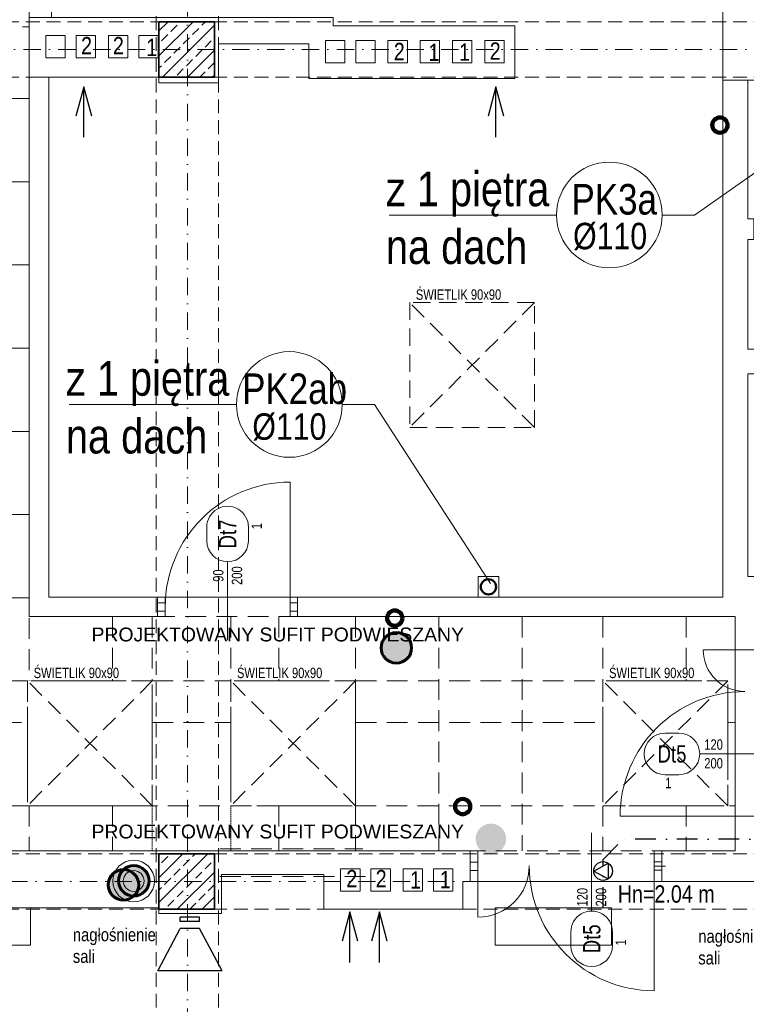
# Model space of a CAD drawing. Header units: millimetres. Extents: x -96593 to 66336, y -23969 to 7139.
# Tile 6 of 256: x -89832 to -89308, y -17644 to -16934. Entities that reach past the tile are written whole.
import ezdxf
from ezdxf.enums import TextEntityAlignment as Align

# ---------------------------------------------------------------- set-up
doc = ezdxf.new("R2010")
doc.units = ezdxf.units.MM
for name, pattern in [('DASHDOT', [1, 0.5, -0.25, 0, -0.25]), ('DASHED', [0.75, 0.5, -0.25]), ('DASHEDX2', [1.5, 1, -0.5])]:
    doc.linetypes.add(name, pattern=pattern)
for name, color, linetype, lineweight in [('!MARIUSZ', 220, 'Continuous', 35), ('BA_drz', 7, 'Continuous', 18), ('BA_KS_ist.', 34, 'Continuous', 50), ('BA_sym', 7, 'Continuous', 18), ('BA_txc', 1, 'Continuous', 18), ('BA_txs', 2, 'Continuous', 18), ('Hp', 1, 'Continuous', 18), ('mm_klima_PROJ', 86, 'Continuous', 35), ('mm_klimatyzacja', 94, 'Continuous', 50), ('MM_KS_OPISY', 7, 'Continuous', 9), ('mm_SKROPLINY', 3, 'DASHDOT', 30), ('mm_WENT_graw', 200, 'Continuous', 15), ('mm_went_opis', 7, 'Continuous', 15), ('PG_KONSTRUKCJA', 5, 'Continuous', 35), ('PG_OSIE', 1, 'DASHDOT', 18), ('PG_PODCIĄGI', 1, 'DASHED', 18), ('PG_PRZERYWANE_ŚREDNIE', 1, 'DASHEDX2', 18), ('PG_SCHODY', 2, 'Continuous', 18), ('PG_SZRAF', 1, 'Continuous', 18), ('PG_WENTYLACJA', 1, 'Continuous', 18), ('PG_WIDOKOWE_CIENKIE', 1, 'Continuous', 18), ('PG_ŚCIANY_DZIAŁOWE', 3, 'Continuous', 18), ('PG_ŚWIETLIKI', 1, 'DASHED', 18), ('WYPOSAŻENIE GARAŻU', 253, 'Continuous', 5)]:
    doc.layers.add(name, color=color, linetype=linetype, lineweight=lineweight)
doc.layers.add('BA_pom', color=6, linetype='Continuous', lineweight=18, plot=False)
doc.layers.add('PG_POMOCNICZNE', color=6, linetype='Continuous', lineweight=18, plot=False)
doc.styles.add('BIKTC', font='bikromsw.shx', dxfattribs={"width": 0.8})
doc.styles.add('BIKTS', font='bikromsw.shx', dxfattribs={"width": 0.85})
doc.styles.get("Standard").update_dxf_attribs({"font": 'arial.ttf'})

# ---------------------------------------------------------------- blocks, each defined once
blk = doc.blocks.new('SUFIT_2_P')
at = {"layer": 'PG_PRZERYWANE_ŚREDNIE', "color": 251, "lineweight": 15, "ltscale": 15, "true_color": 0x636466}
for points in [[(9997.01, 3487.87), (10033.01, 3487.87), (10033.01, 3504.87), (11614.01, 3504.87), (11614.01, 3384.87), (11325.01, 3384.87), (11325.01, 3371.87), (10326.51, 3371.87), (10326.51, 2515.87), (10835.51, 2515.87), (10835.51, 2346.87), (9976.51, 2346.87), (9976.51, 2904.87), (10141.51, 2904.87), (10141.51, 2941.21), (10018.01, 2941.21), (10018.01, 2944.87), (9975.01, 2944.87), (9975.01, 3068.86), (10098.01, 3068.86), (10098.01, 3224.71), (9997.01, 3224.71), (9997.01, 3487.87)], [(10326.51, 3504.87), (10326.51, 2469.48)], [(10141.51, 2941.21), (10326.51, 2941.21)], [(9976.51, 2889.48), (10326.51, 2889.48)], [(9976.51, 2829.48), (10326.51, 2829.48)], [(9976.51, 2769.48), (10326.51, 2769.48)], [(9976.51, 2709.48), (10326.51, 2709.48)], [(9976.51, 2649.48), (10326.51, 2649.48)], [(9976.51, 2589.48), (10326.51, 2589.48)], [(9976.51, 2529.48), (10326.51, 2529.48)], [(10386.51, 2515.87), (10386.51, 2469.48)], [(10415.22, 2515.87), (10415.22, 2469.48)], [(10471.8, 2515.87), (10471.8, 2469.48)], [(10506.51, 2515.87), (10506.51, 2469.48)], [(10561.8, 2515.87), (10561.8, 2346.87)], [(10621.8, 2515.87), (10621.8, 2346.87)], [(10681.8, 2515.87), (10681.8, 2346.87)], [(10740.08, 2515.87), (10740.08, 2469.48)], [(10800.08, 2515.87), (10800.08, 2469.48)], [(9976.51, 2469.48), (10325.22, 2469.48)], [(10415.22, 2469.48), (10471.8, 2469.48)], [(10561.8, 2469.48), (10740.08, 2469.48)], [(10125.87, 2439.48), (10325.22, 2439.48)], [(10415.22, 2439.48), (10471.8, 2439.48)], [(10561.8, 2439.48), (10740.08, 2439.48)], [(9976.51, 2379.48), (10835.51, 2379.48)], [(10326.51, 2379.48), (10326.51, 2346.87)], [(10386.51, 2379.48), (10386.51, 2346.87)], [(10506.51, 2379.48), (10506.51, 2346.87)], [(10740.08, 2379.48), (10740.08, 2346.87)], [(10800.08, 2379.48), (10800.08, 2346.87)]]:
    blk.add_lwpolyline(points, dxfattribs=at)
for points in [[(10415.22, 2469.48), (10325.22, 2469.48), (10325.22, 2379.48), (10415.22, 2379.48)], [(10561.8, 2469.48), (10471.8, 2469.48), (10471.8, 2379.48), (10561.8, 2379.48)], [(10830.08, 2469.48), (10740.08, 2469.48), (10740.08, 2379.48), (10830.08, 2379.48)]]:
    blk.add_lwpolyline(points, close=True, dxfattribs=at)
at = {"layer": 'PG_PRZERYWANE_ŚREDNIE', "color": 251, "true_color": 0x636466}
for points in [[(10830.08, 2439.48), (10835.51, 2439.48)], [(10830.08, 2439.48), (10835.51, 2439.48)], [(10415.22, 2379.48), (10415.22, 2346.87)], [(10471.8, 2379.48), (10471.8, 2346.87)]]:
    blk.add_lwpolyline(points, dxfattribs=at)
blk = doc.blocks.new('A$C243F7E6F')
at = {"layer": 'PG_SZRAF'}
h = blk.add_hatch(dxfattribs=at)
h.set_pattern_fill('ANSI33', color=256, scale=2)
h.set_pattern_definition([(45, (-6891.598, -2675.306), (-8.980256, 8.980256), []), (45, (-6882.618, -2675.306), (-8.980256, 8.980256), [6.35, -3.175])])
h.paths.add_polyline_path([(0, 0), (40, 0), (40, -40), (0, -40)])
at = {"layer": 'PG_KONSTRUKCJA'}
blk.add_lwpolyline([(0, 0), (40, 0), (40, -40), (0, -40), (0, 0)], dxfattribs=at)
blk = doc.blocks.new('dr1h901')
at = {"color": 0}
blk.add_line((-0.5, 0), (-0.5, 1), dxfattribs=at)
blk.add_line((0, 0.3622), (0, -0.2655))
blk.add_arc((-0.5, 0), 1, 0, 90, dxfattribs=at)
blk = doc.blocks.new('A$Cb1a75cff')
at = {"layer": 'PG_ŚWIETLIKI', "ltscale": 25}
for p, q in [((90, 90), (0, 90)), ((0, 90), (0, 0)), ((90, 90), (0, 0)), ((0, 90), (90, 0)), ((90, 0), (90, 90)), ((0, 0), (90, 0))]:
    blk.add_line(p, q, dxfattribs=at)
at = {"layer": 'Hp', "style": 'BIKTC', "width": 0.8}
blk.add_text('ŚWIETLIK 90x90', height=7.5, rotation=90, dxfattribs=at).set_placement((0.2, 35.22), align=Align.BOTTOM_CENTER)
blk = doc.blocks.new('jamb')
blk.add_lwpolyline([(-0.5, -0.5), (-0.5, 0.5), (0.5, 0.5), (0.5, -0.5)], close=True)
blk = doc.blocks.new('symdrz')
blk.add_lwpolyline([(-10, -30, -1), (-10, 30), (10, 30, -1), (10, -30)], format="xyb", close=True)
at = {"style": 'BIKTS', "width": 0.8}
blk.add_attdef('SZERDRZ', text='', height=25, dxfattribs=at).set_placement((77.1, 8.8), align=Align.CENTER)
blk.add_attdef('SYMDRZ', text='', height=25, dxfattribs=at).set_placement((0, 0), align=Align.MIDDLE)
blk.add_attdef('WYSDRZ', text='', height=25, dxfattribs=at).set_placement((77.1, -9.5), align=Align.TOP_CENTER)
blk = doc.blocks.new('A$Cb13e7735')
at = {"layer": 'WYPOSAŻENIE GARAŻU', "color": 1, "lineweight": 30}
for p, q in [((0, 38.53), (46.39, 38.53)), ((0, 38.53), (16.22, 8)), ((46.39, 38.53), (30.17, 8)), ((16.22, 8), (23.19, 8)), ((23.19, 8), (30.17, 8)), ((16.22, 3), (23.19, 3)), ((16.22, 3), (16.22, 0)), ((23.19, 3), (30.17, 3)), ((30.17, 3), (30.17, 0)), ((16.22, 0), (30.17, 0))]:
    blk.add_line(p, q, dxfattribs=at)
blk = doc.blocks.new('A$C3e5ab8de')
at = {"layer": 'PG_WIDOKOWE_CIENKIE', "color": 40, "true_color": 0xf8d731}
blk.add_line((395.08, 15), (395.08, 15.13), dxfattribs=at)
for points in [[(331.79, 624.63), (345.79, 624.63), (345.79, 608.63), (331.79, 608.63)], [(353.67, 624.63), (367.67, 624.63), (367.67, 608.63), (353.67, 608.63)], [(390.92, 624.63), (376.92, 624.63), (376.92, 608.63), (390.92, 608.63)], [(412.79, 624.63), (398.79, 624.63), (398.79, 608.63), (412.79, 608.63)], [(533.29, 621.13), (547.29, 621.13), (547.29, 605.13), (533.29, 605.13)], [(555.17, 621.13), (569.17, 621.13), (569.17, 605.13), (555.17, 605.13)], [(592.42, 621.13), (578.42, 621.13), (578.42, 605.13), (592.42, 605.13)], [(615.67, 621.13), (601.67, 621.13), (601.67, 605.13), (615.67, 605.13)], [(638.92, 621.13), (624.92, 621.13), (624.92, 605.13), (638.92, 605.13)], [(662.17, 621.13), (648.17, 621.13), (648.17, 605.13), (662.17, 605.13)], [(544.29, 23.63), (558.29, 23.63), (558.29, 7.63), (544.29, 7.63)], [(566.17, 23.63), (580.17, 23.63), (580.17, 7.63), (566.17, 7.63)], [(603.42, 23.63), (589.42, 23.63), (589.42, 7.63), (603.42, 7.63)], [(625.29, 23.63), (611.29, 23.63), (611.29, 7.63), (625.29, 7.63)]]:
    blk.add_lwpolyline(points, close=True, dxfattribs=at)
for radius in [15, 7.5]:
    blk.add_circle((395.08, 15), radius, dxfattribs=at)
blk = doc.blocks.new('A$C370B491A')
at = {"layer": 'BA_drz', "color": 252}
for p, q in [((1712.38, 959.76), (1682.38, 959.76)), ((1519.88, 804.01), (1519.88, 767.01))]:
    blk.add_line(p, q, dxfattribs=at)
for centre, radius, start, end in [((1712.38, 959.76), 30, 180, 270), ((1519.88, 804.01), 37, 270, 0)]:
    blk.add_arc(centre, radius, start, end, dxfattribs=at)
at = {"layer": 'mm_went_opis', "color": 252, "lineweight": 30}
for points in [[(1241.37, 1344.68), (1235.67, 1365.94), (1229.98, 1344.68)], [(1235.67, 1329.49), (1235.67, 1365.94)], [(1538.54, 1344.68), (1532.84, 1365.94), (1527.15, 1344.68)], [(1532.84, 1329.49), (1532.84, 1365.94)], [(1433.29, 749.62), (1427.59, 770.87), (1421.9, 749.62)], [(1427.59, 734.42), (1427.59, 770.87)], [(1454.48, 749.62), (1448.78, 770.87), (1443.09, 749.62)], [(1448.78, 734.42), (1448.78, 770.87)]]:
    blk.add_lwpolyline(points, dxfattribs=at)
at = {"layer": 'PG_OSIE', "color": 252, "ltscale": 25}
for points in [[(1310.38, 2784.36), (1310.38, 0)], [(614.88, 1392.76), (2885.46, 1392.76)], [(605.21, 792.76), (2885.46, 792.76)]]:
    blk.add_lwpolyline(points, dxfattribs=at)
at = {"layer": 'PG_PODCIĄGI', "color": 252, "ltscale": 30}
for p, q in [((1333.88, 816.26), (1436.88, 816.26)), ((1333.88, 796.26), (1438.88, 796.26))]:
    blk.add_line(p, q, dxfattribs=at)
at = {"layer": 'PG_PODCIĄGI', "color": 252, "ltscale": 20}
for points in [[(1287.88, 2631.76), (1287.88, 157.76)], [(1332.88, 2631.76), (1332.88, 157.76)], [(833.88, 1412.76), (2687.88, 1412.76)], [(833.88, 1372.76), (2687.88, 1372.76)], [(833.88, 812.76), (2687.88, 812.76)], [(833.88, 772.76), (2687.88, 772.76)]]:
    blk.add_lwpolyline(points, dxfattribs=at)
at = {"layer": 'PG_POMOCNICZNE', "color": 252}
for points in [[(2148.88, 1839.76), (1196.38, 1839.76), (1196.38, 983.76), (1294.38, 983.76), (1294.38, 997.76), (1384.38, 997.76), (1384.38, 983.76), (1705.38, 983.76), (1705.38, 814.76), (1646.88, 814.76), (1646.88, 792.76), (1519.88, 792.76), (1519.88, 814.76), (1074.38, 814.76)], [(1212.38, 1825.76), (1696.38, 1825.76), (1696.38, 997.76), (1210.38, 997.76), (1210.38, 1372.76), (1289.88, 1372.76), (1289.88, 1368.76), (1332.88, 1368.76), (1332.88, 1396.76), (1397.88, 1396.76), (1397.88, 1371.76), (1546.38, 1371.76), (1546.38, 1409.76), (1415.38, 1409.76), (1415.38, 1415.76), (1212.38, 1415.76), (1212.38, 1825.76)], [(2252.38, 815.76), (1719.38, 815.76), (1719.38, 839.76), (1705.38, 839.76), (1705.38, 959.76), (1719.38, 959.76), (1719.38, 982.76), (1874.38, 982.76), (1874.38, 1160.76), (2061.38, 1160.76), (2061.38, 1377.76)], [(1092.38, 773.76), (1289.88, 773.76), (1289.88, 769.76), (1334.88, 769.76), (1334.88, 797.76), (1408.88, 797.76), (1408.88, 772.76), (1508.88, 772.76), (1508.88, 792.76), (1738.88, 792.76), (1738.88, 765.76), (1807.88, 765.76), (1807.88, 792.76), (1966.88, 792.76), (1966.88, 766.76), (2084.88, 766.76), (2084.88, 792.76), (2164.88, 792.76), (2164.88, 767.76), (2188.38, 767.76), (2188.38, 188.76)]]:
    blk.add_lwpolyline(points, dxfattribs=at)
at = {"layer": 'PG_SCHODY', "color": 252}
blk.add_line((1646.88, 803.76), (1655.02, 803.76), dxfattribs=at)
at = {"layer": 'PG_ŚCIANY_DZIAŁOWE', "color": 252}
for points in [[(1696.38, 1421.76), (2061.38, 1421.76), (2061.38, 1378.76), (1827.38, 1378.76), (1827.38, 1370.76), (1696.38, 1370.76), (1696.38, 1421.76)], [(1289.88, 1372.76), (1289.88, 1368.76), (1332.88, 1368.76), (1332.88, 1396.76), (1397.88, 1396.76), (1397.88, 1371.76), (1546.38, 1371.76), (1546.38, 1409.76), (1415.38, 1409.76), (1415.38, 1415.76), (1196.38, 1415.76), (1196.38, 1372.76), (1289.88, 1372.76)], [(1210.38, 1372.76), (1210.38, 997.76), (1288.88, 997.76), (1288.88, 983.76), (1196.38, 983.76), (1196.38, 1372.76), (1210.38, 1372.76)], [(1389.88, 983.76), (1705.38, 983.76), (1705.38, 959.76), (1719.38, 959.76), (1719.38, 982.76), (1742.38, 982.76), (1742.38, 998.76), (1733.38, 998.76), (1733.38, 1012.76), (1714.38, 1012.76), (1714.38, 1158.76), (1748.38, 1158.76), (1748.38, 1176.76), (1714.38, 1176.76), (1714.38, 1255.76), (1718.88, 1255.76), (1718.88, 1270.76), (1714.38, 1270.76), (1714.38, 1370.76), (1696.38, 1370.76), (1696.38, 997.76), (1389.88, 997.76), (1389.88, 983.76)], [(1652.38, 814.76), (1652.38, 792.76), (1738.88, 792.76), (1738.88, 765.76), (1807.88, 765.76), (1807.88, 792.76), (1966.88, 792.76), (1966.88, 766.76), (2084.88, 766.76), (2084.88, 792.76), (2164.88, 792.76), (2164.88, 767.76), (2207.38, 767.76), (2207.38, 772.76), (2236.38, 772.76), (2236.38, 801.76), (2246.88, 801.76), (2246.88, 815.76), (1719.38, 815.76), (1719.38, 839.76), (1705.38, 839.76), (1705.38, 814.76), (1652.38, 814.76)], [(1519.88, 814.76), (1079.88, 814.76), (1079.88, 798.76), (1092.38, 798.76), (1092.38, 773.76), (1289.88, 773.76), (1289.88, 769.76), (1334.88, 769.76), (1334.88, 797.76), (1408.88, 797.76), (1408.88, 772.76), (1508.88, 772.76), (1508.88, 792.76), (1514.38, 792.76), (1514.38, 814.76)]]:
    blk.add_lwpolyline(points, dxfattribs=at)
at = {"layer": 'BA_drz', "color": 252}
for name, p, xscale, yscale, zscale in [('dr1h901', (1339.38, 990.76), -90, 89.99999999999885, -90), ('jamb', (1291.63, 990.76), -5.5, 5.999999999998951, 5.5), ('jamb', (1387.13, 990.76), -5.5, 5.999999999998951, 5.5), ('jamb', (1517.13, 803.76), -5.5, 5.999999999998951, 5.5), ('jamb', (1649.63, 804.01), -5.5, 5.999999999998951, 5.5)]:
    blk.add_blockref(name, p, dxfattribs=dict(at, xscale=xscale, yscale=yscale, zscale=zscale))
at = {"layer": 'BA_drz', "color": 252, "extrusion": (0, 0, -1), "xscale": -90, "yscale": 89.99999999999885, "zscale": 90}
for p, rotation in [((-1712.38, 884.76), 270), ((-1601.88, 804.01), 180)]:
    blk.add_blockref('dr1h901', p, dxfattribs=dict(at, rotation=rotation))
at = {"layer": 'BA_sym', "color": 252}
ref = blk.add_blockref('symdrz', (1339.38, 1043.35), dxfattribs=dict(at, xscale=0.5000000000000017, yscale=0.5000000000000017, zscale=0.5000000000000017, rotation=90.00000472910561))
ref.add_attrib('Symdrz', 'Dt7', dxfattribs={"height": 12.5, "rotation": 90, "style": 'BIKTS', "width": 0.8}).set_placement((1339.38, 1043.35), align=Align.MIDDLE_CENTER)
ref.add_attrib('Szerdrz', '90', dxfattribs={"layer": 'BA_txc', "height": 7.5, "rotation": 90, "style": 'BIKTS', "width": 0.8}).set_placement((1332.63, 1013.35), align=Align.MIDDLE_CENTER)
ref.add_attrib('Wysdrz', '200', dxfattribs={"layer": 'BA_txc', "height": 7.5, "rotation": 90, "style": 'BIKTS', "width": 0.8}).set_placement((1346.13, 1013.35), align=Align.MIDDLE_CENTER)
ref.add_attrib('Sztuk', '1', (1364.13, 1046.78), dxfattribs={"layer": 'BA_pom', "height": 7.5, "rotation": 90, "style": 'BIKTS', "width": 0.8})
ref = blk.add_blockref('symdrz', (1659.79, 884.76), dxfattribs=dict(at, xscale=-0.5000000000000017, yscale=0.5000000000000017, zscale=0.5000000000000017, rotation=359.9999952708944))
ref.add_attrib('Symdrz', 'Dt5', dxfattribs={"height": 12.5, "rotation": 360, "style": 'BIKTS', "width": 0.8}).set_placement((1659.79, 884.76), align=Align.MIDDLE_CENTER)
ref.add_attrib('Szerdrz', '120', dxfattribs={"layer": 'BA_txc', "height": 7.5, "rotation": 360, "style": 'BIKTS', "width": 0.8}).set_placement((1689.79, 891.51), align=Align.MIDDLE_CENTER)
ref.add_attrib('Wysdrz', '200', dxfattribs={"layer": 'BA_txc', "height": 7.5, "rotation": 360, "style": 'BIKTS', "width": 0.8}).set_placement((1689.79, 878.01), align=Align.MIDDLE_CENTER)
ref.add_attrib('Sztuk', '1', (1654.93, 860.01), dxfattribs={"layer": 'BA_pom', "height": 7.5, "rotation": 360, "style": 'BIKTS', "width": 0.8})
ref = blk.add_blockref('symdrz', (1601.88, 751.41), dxfattribs=dict(at, xscale=-0.5000000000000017, yscale=0.5000000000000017, zscale=0.5000000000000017, rotation=89.99999527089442))
ref.add_attrib('Symdrz', 'Dt5', dxfattribs={"height": 12.5, "rotation": 90, "style": 'BIKTS', "width": 0.8}).set_placement((1601.88, 751.41), align=Align.MIDDLE_CENTER)
ref.add_attrib('Szerdrz', '120', dxfattribs={"layer": 'BA_txc', "height": 7.5, "rotation": 90, "style": 'BIKTS', "width": 0.8}).set_placement((1595.13, 781.41), align=Align.MIDDLE_CENTER)
ref.add_attrib('Wysdrz', '200', dxfattribs={"layer": 'BA_txc', "height": 7.5, "rotation": 90, "style": 'BIKTS', "width": 0.8}).set_placement((1608.63, 781.41), align=Align.MIDDLE_CENTER)
ref.add_attrib('Sztuk', '1', (1626.63, 746.55), dxfattribs={"layer": 'BA_pom', "height": 7.5, "rotation": 90, "style": 'BIKTS', "width": 0.8})
at = {"layer": 'PG_KONSTRUKCJA', "color": 252}
for p in [(1289.88, 1412.76), (1289.88, 812.76)]:
    blk.add_blockref('A$C243F7E6F', p, dxfattribs=at)
at = {"layer": 'PG_PRZERYWANE_ŚREDNIE', "color": 252}
blk.add_blockref('SUFIT_2_P', (-9130.13, -1532.11), dxfattribs=at)
at = {"layer": 'PG_WENTYLACJA', "color": 252}
blk.add_blockref('A$C3e5ab8de', (876.56, 778.13), dxfattribs=at)
at = {"layer": 'PG_WIDOKOWE_CIENKIE', "color": 252, "lineweight": 30, "rotation": 180}
blk.add_blockref('A$Cb13e7735', (1335.38, 766.91), dxfattribs=at)
at = {"layer": 'PG_ŚWIETLIKI', "color": 252, "rotation": 270}
for p in [(1470.67, 1210.24), (1195.09, 937.37), (1341.67, 937.37), (1609.95, 937.37)]:
    blk.add_blockref('A$Cb1a75cff', p, dxfattribs=at)
at = {"layer": '!MARIUSZ', "color": 252, "char_height": 10, "attachment_point": 1}
for insert in [(1241.28, 975.87), (1241.28, 833.78)]:
    blk.add_mtext_dynamic_manual_height_columns('PROJEKTOWANY SUFIT PODWIESZANY', width=650.6795, gutter_width=50, heights=[0], dxfattribs=dict(at, insert=insert))
at = {"layer": 'BA_txs', "color": 252, "style": 'BIKTS', "width": 0.85}
blk.add_text('Hn=2.04 m', height=12.5, dxfattribs=at).set_placement((1620.68, 777.47))
at = {"layer": 'BA_txs', "color": 252, "char_height": 9.375, "width": 793.7526, "attachment_point": 1, "style": 'BIKTS'}
for insert in [(1227.79, 759.05), (1678.76, 757.94)]:
    blk.add_mtext('nagłośnienie\\Psali', dxfattribs=dict(at, insert=insert))
at = {"layer": 'mm_went_opis', "color": 252, "lineweight": 30, "style": 'BIKTS', "width": 0.85}
for s, p in [('2', (1233.7, 1389.28)), ('2', (1256.68, 1389.28)), ('1', (1280.69, 1388.01)), ('2', (1459.2, 1385.06)), ('2', (1459.2, 1385.06)), ('1', (1484.26, 1384.5)), ('1', (1506.24, 1384.64)), ('2', (1528.35, 1385.38)), ('2', (1528.35, 1385.38)), ('2', (1424.95, 788.55)), ('2', (1446.14, 788.55)), ('1', (1470.96, 787.67)), ('1', (1492.39, 787.84))]:
    blk.add_text(s, height=12.5, dxfattribs=at).set_placement(p)
blk = doc.blocks.new('skrop')
at = {"layer": 'mm_SKROPLINY', "color": 0, "linetype": 'ByBlock', "lineweight": 30}
for p, q in [((-807.06, -12100.94), (-799.34, -12096.74)), ((-799.34, -12096.74), (-799.34, -12105.14)), ((-807.06, -12100.94), (-799.34, -12105.14))]:
    blk.add_line(p, q, dxfattribs=at)
blk.add_circle((-802.06, -12100.94), 5, dxfattribs=at)
blk = doc.blocks.new('A$C6e2b8caa')
at = {"layer": 'BA_KS_ist.', "color": 51, "linetype": 'Continuous', "lineweight": 140, "ltscale": 25, "true_color": 0xf7f281}
for centre in [(872, -658.5), (637.5, -1014.02), (686.5, -1150)]:
    blk.add_circle(centre, 5.5, dxfattribs=at)

msp = doc.modelspace()

# ---------------------------------------------------------------- hatches: boundary and pattern name
at = {"layer": 'mm_went_opis', "lineweight": 60}
h = msp.add_hatch(color=4, dxfattribs=at)
h.dxf.hatch_style = 1
h.paths.add_polyline_path([(-89572.32, -17387.19, 0.00845), (-89572.31, -17387.56), (-89550.32, -17387.56, 0.00845), (-89550.32, -17387.19, 1)])
h.paths.add_polyline_path([(-89550.32, -17387.56), (-89572.31, -17387.56, 0.966758)])
h = msp.add_hatch(color=4, dxfattribs=at)
h.dxf.hatch_style = 1
h.paths.add_polyline_path([(-89503.46, -17524.92, 0.00845), (-89503.45, -17525.29), (-89481.47, -17525.29, 0.00845), (-89481.46, -17524.92, 1)])
h.paths.add_polyline_path([(-89481.47, -17525.29), (-89503.45, -17525.29, 0.966758)])
h = msp.add_hatch(color=4, dxfattribs=at)
h.dxf.hatch_style = 1
h.paths.add_polyline_path([(-89760.93, -17555.21, 0.00845), (-89760.93, -17555.58), (-89738.94, -17555.58, 0.00845), (-89738.93, -17555.21, 1)])
h.paths.add_polyline_path([(-89738.94, -17555.58), (-89760.93, -17555.58, 0.966758)])
h = msp.add_hatch(color=4, dxfattribs=at)
h.dxf.hatch_style = 1
h.paths.add_polyline_path([(-89769.13, -17558.1, 0.00845), (-89769.12, -17558.48), (-89747.13, -17558.48, 0.00845), (-89747.13, -17558.1, 1)])
h.paths.add_polyline_path([(-89747.13, -17558.48), (-89769.12, -17558.48, 0.966758)])

# ---------------------------------------------------------------- linework, layer by layer
at = {"layer": 'BA_KS_ist.', "linetype": 'Continuous', "lineweight": 15, "ltscale": 25}
msp.add_lwpolyline([(-89501.73, -17335.66), (-89486.73, -17335.66), (-89486.73, -17350.66), (-89501.73, -17350.66)], close=True, dxfattribs=at)
at = {"layer": 'BA_KS_ist.', "color": 1, "linetype": 'Continuous', "ltscale": 25}
msp.add_circle((-89494.23, -17343.16), 5.5, dxfattribs=at)
at = {"layer": 'mm_klimatyzacja', "color": 3, "linetype": 'Continuous', "lineweight": 20, "ltscale": 50}
for points in [[(-89824.35, -17601.66), (-89908.35, -17601.66), (-89908.35, -17574.66), (-89824.35, -17574.66)], [(-89405.38, -17601.66), (-89489.38, -17601.66), (-89489.38, -17574.66), (-89405.38, -17574.66)]]:
    msp.add_lwpolyline(points, close=True, dxfattribs=at)
at = {"layer": 'MM_KS_OPISY'}
for p, q in [((-89345.52, -17075.02), (-89223.94, -16989.66)), ((-89565.81, -17075.02), (-89445.12, -17075.02)), ((-89345.52, -17075.02), (-89368.92, -17075.02)), ((-89796.56, -17211.65), (-89675.87, -17211.65)), ((-89576.27, -17211.65), (-89599.67, -17211.65)), ((-89576.27, -17211.65), (-89492.61, -17340.78))]:
    msp.add_line(p, q, dxfattribs=at)
for centre in [(-89407.02, -17075.02), (-89637.77, -17211.65)]:
    msp.add_circle(centre, 38.1, dxfattribs=at)
at = {"layer": 'mm_SKROPLINY', "ltscale": 30}
for p, q in [((-89411.56, -17539.7), (-89396.92, -17525.06)), ((-88861.82, -17525.06), (-89396.92, -17525.06)), ((-89411.56, -17574.66), (-89411.56, -17539.7))]:
    msp.add_line(p, q, dxfattribs=at)
at = {"layer": 'mm_went_opis', "color": 4, "lineweight": 60}
for centre in [(-89560.6, -17387.16), (-89749.93, -17555.21), (-89757.41, -17558.08)]:
    msp.add_circle(centre, 11, dxfattribs=at)

# ---------------------------------------------------------------- block references
at = {"layer": 'mm_klima_PROJ', "lineweight": 30, "xscale": 1.35, "yscale": 1.35, "zscale": 1.35}
msp.add_blockref('skrop', (-88328.78, -1211.84), dxfattribs=at)
at = {"layer": 'mm_WENT_graw', "color": 2, "lineweight": 60}
msp.add_blockref('A$C370B491A', (-91021.66, -18348.42), dxfattribs=at)
at = {"layer": 'mm_went_opis', "lineweight": 60}
msp.add_blockref('A$C6e2b8caa', (-90199.28, -16351.66), dxfattribs=at)

# ---------------------------------------------------------------- texts
at = {"layer": 'MM_KS_OPISY', "attachment_point": 1}
for s, width, insert, char_height in [('{\\fArial Narrow|b0|i0|c238|p34;z 1 piętra\\Pna dach}', 200.9859, (-89568.13, -17043.69), 25), ('{\\fArial Narrow|b0|i0|c238|p34;PK3a}', 25.4, (-89434.34, -17052.67), 22), ('{\\fArial Narrow|b0|i0|c238|p34;%%C110}', 0.5033, (-89433.18, -17080.66), 19.05), ('{\\fArial Narrow|b0|i0|c238|p34;z 1 piętra\\Pna dach}', 200.9859, (-89798.88, -17180.33), 25), ('{\\fArial Narrow|b0|i0|c238|p34;PK2ab}', 25.4, (-89671.82, -17189.3), 22), ('{\\fArial Narrow|b0|i0|c238|p34;%%C110}', 0.5033, (-89664.43, -17218.06), 19.05)]:
    msp.add_mtext_dynamic_manual_height_columns(s, width=width, gutter_width=1, heights=[0], dxfattribs=dict(at, insert=insert, char_height=char_height))

doc.saveas('drawing.dxf')
